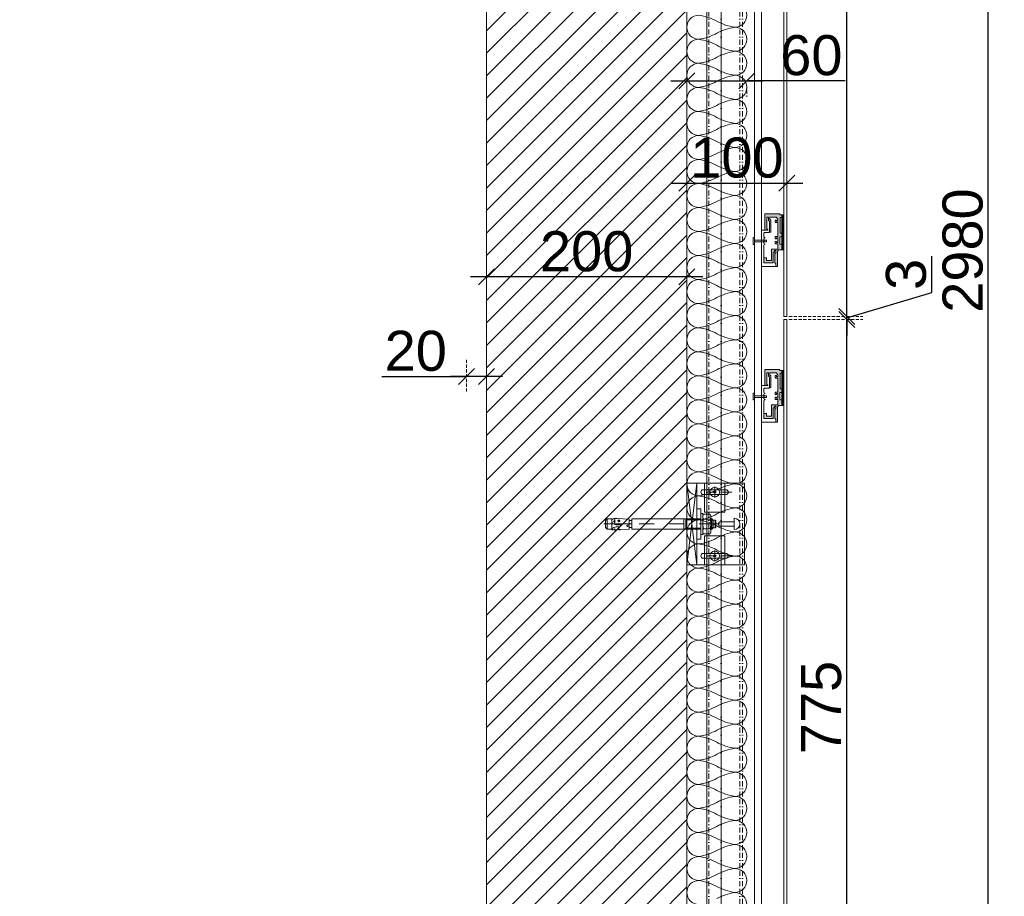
# Model space of a CAD drawing. Header units: millimetres. Extents: x 3652085 to 3778338, y -303702 to -273644.
# Tile 84 of 256: x 3673199 to 3674182, y -282148 to -281273. Entities that reach past the tile are written whole.
import ezdxf

# ---------------------------------------------------------------- set-up
doc = ezdxf.new("R2010")
doc.units = ezdxf.units.MM
doc.header["$PDMODE"] = 34
doc.linetypes.add('BORDERX2', pattern=[88.9, 25.4, -12.7, 25.4, -12.7, 0, -12.7])
doc.linetypes.add('HIDDEN2', pattern=[4.7625, 3.175, -1.5875])
doc.layers.add('!!!! FACADE NACRISFERI QVABAMBIS IZOLACIA', color=7, linetype='Continuous')
doc.layers.add('BRICK WALL 100 (GELOVANI)', color=7, linetype='Continuous')
for name, color, linetype, lineweight in [('COMPOSITIVE-PANEL (HAUSART)', 177, 'Continuous', 5), ('DIM-03    (HAUSART)', 111, 'Continuous', 5), ('INSULATION (HAUSEART)', 31, 'Continuous', 15), ('SYMBOL-DETAIL    (HAUSART)', 2, 'Continuous', 5), ('WALL-EXT    (HAUSART)', 7, 'Continuous', 30)]:
    doc.layers.add(name, color=color, linetype=linetype, lineweight=lineweight)
doc.styles.add('1-20 Eng HA', font='arial.ttf', dxfattribs={"height": 40})
doc.dimstyles.new('1-20 Eng HA', dxfattribs={"dimtxt": 40, "dimasz": 16, "dimexe": 16, "dimexo": 5, "dimgap": 5, "dimtad": 1, "dimdec": 0, "dimlfac": -1, "dimzin": 0, "dimdsep": 46, "dimtxsty": '1-20 Eng HA', "dimblk": 'OBLIQUE', "dimcen": 0.09, "dimdle": 16, "dimclrd": 256, "dimclre": 256, "dimclrt": 256, "dimadec": 0, "dimazin": 0, "dimtfac": 1, "dimtdec": 0, "dimtofl": 0, "dimtmove": 0, "dimatfit": 3, "dimldrblk": 'OBLIQUE', "dimfxl": 1, "dimtolj": 1, "dimtzin": 0, "dimlwe": 0, "dimarcsym": 0})

# ---------------------------------------------------------------- blocks, each defined once
blk = doc.blocks.new('_Oblique')
at = {"color": 0, "linetype": 'ByBlock', "lineweight": -2}
blk.add_line((-0.5, -0.5), (0.5, 0.5), dxfattribs=at)
blk = doc.blocks.new('*D261')
at = {"layer": 'Defpoints', "color": 0, "lineweight": 0, "transparency": 16777216}
for p in [(3674035.74, -280013.13, 604742.05), (3674165.65, -280013.13), (3674165.65, -282993.42)]:
    blk.add_point(p, dxfattribs=at)
at = {"layer": 'DIM-03    (HAUSART)', "lineweight": -2, "transparency": 16777216}
blk.add_line((3674165.65, -283009.42), (3674165.65, -279997.13), dxfattribs=at)
at = {"layer": 'DIM-03    (HAUSART)', "linetype": 'HIDDEN2', "lineweight": 0, "transparency": 16777216}
for p, q in [((3674040.74, -280013.13), (3674181.65, -280013.13)), ((3674170.65, -282993.42), (3674181.65, -282993.42))]:
    blk.add_line(p, q, dxfattribs=at)
at = {"layer": 'DIM-03    (HAUSART)', "lineweight": -2, "transparency": 16777216, "xscale": 16, "yscale": 16, "zscale": 16}
for p, rotation in [((3674165.65, -280013.13), 90), ((3674165.65, -282993.42), 270)]:
    blk.add_blockref('_Oblique', p, dxfattribs=dict(at, rotation=rotation))
at = {"layer": 'DIM-03    (HAUSART)', "transparency": 16777216, "insert": (3674140.22, -281503.28), "char_height": 40, "attachment_point": 5, "rotation": 90, "style": '1-20 Eng HA'}
blk.add_mtext('\\A1;2980', dxfattribs=at)
blk = doc.blocks.new('*D237')
at = {"layer": 'Defpoints', "color": 0, "lineweight": 0, "transparency": 16777216}
for p in [(3673664.62, -281502.22), (3673864.62, -281502.22), (3673664.62, -281529.67)]:
    blk.add_point(p, dxfattribs=at)
at = {"layer": 'DIM-03    (HAUSART)', "linetype": 'HIDDEN2', "lineweight": 0, "transparency": 16777216}
for p, q in [((3673664.62, -281507.22), (3673664.62, -281545.67)), ((3673864.62, -281507.22), (3673864.62, -281545.67))]:
    blk.add_line(p, q, dxfattribs=at)
at = {"layer": 'DIM-03    (HAUSART)', "lineweight": -2, "transparency": 16777216}
blk.add_line((3673880.62, -281529.67), (3673648.62, -281529.67), dxfattribs=at)
at = {"layer": 'DIM-03    (HAUSART)', "lineweight": -2, "transparency": 16777216, "xscale": 16, "yscale": 16, "zscale": 16, "rotation": 180}
blk.add_blockref('_Oblique', (3673664.62, -281529.67), dxfattribs=at)
at = {"layer": 'DIM-03    (HAUSART)', "lineweight": -2, "transparency": 16777216, "xscale": 16, "yscale": 16, "zscale": 16}
blk.add_blockref('_Oblique', (3673864.62, -281529.67), dxfattribs=at)
at = {"layer": 'DIM-03    (HAUSART)', "transparency": 16777216, "insert": (3673764.62, -281504.25), "char_height": 40, "attachment_point": 5, "style": '1-20 Eng HA'}
blk.add_mtext('\\A1;200', dxfattribs=at)
blk = doc.blocks.new('*D238')
at = {"layer": 'Defpoints', "color": 0, "lineweight": 0, "transparency": 16777216}
for p in [(3673644.62, -281607.35), (3673664.62, -281601.64), (3673644.62, -281629.1)]:
    blk.add_point(p, dxfattribs=at)
at = {"layer": 'DIM-03    (HAUSART)', "linetype": 'HIDDEN2', "lineweight": 0, "transparency": 16777216}
for p, q in [((3673664.62, -281606.64), (3673664.62, -281645.1)), ((3673644.62, -281612.35), (3673644.62, -281645.1))]:
    blk.add_line(p, q, dxfattribs=at)
at = {"layer": 'DIM-03    (HAUSART)', "lineweight": -2, "transparency": 16777216}
for p, q in [((3673560.05, -281629.1), (3673644.62, -281629.1)), ((3673680.62, -281629.1), (3673628.62, -281629.1))]:
    blk.add_line(p, q, dxfattribs=at)
at = {"layer": 'DIM-03    (HAUSART)', "lineweight": -2, "transparency": 16777216, "xscale": 16, "yscale": 16, "zscale": 16, "rotation": 180}
blk.add_blockref('_Oblique', (3673644.62, -281629.1), dxfattribs=at)
at = {"layer": 'DIM-03    (HAUSART)', "lineweight": -2, "transparency": 16777216, "xscale": 16, "yscale": 16, "zscale": 16}
blk.add_blockref('_Oblique', (3673664.62, -281629.1), dxfattribs=at)
at = {"layer": 'DIM-03    (HAUSART)', "transparency": 16777216, "insert": (3673593.98, -281603.68), "char_height": 40, "attachment_point": 5, "style": '1-20 Eng HA'}
blk.add_mtext('\\A1;20', dxfattribs=at)
blk = doc.blocks.new('*D239')
at = {"layer": 'Defpoints', "color": 0, "lineweight": 0, "transparency": 16777216}
for p in [(3673864.62, -281312.09), (3673924.61, -281333.77), (3673924.61, -281333.83)]:
    blk.add_point(p, dxfattribs=at)
at = {"layer": 'DIM-03    (HAUSART)', "linetype": 'HIDDEN2', "lineweight": 0, "transparency": 16777216}
for p, q in [((3673864.62, -281317.09), (3673864.62, -281349.83)), ((3673924.61, -281338.77), (3673924.61, -281349.83))]:
    blk.add_line(p, q, dxfattribs=at)
at = {"layer": 'DIM-03    (HAUSART)', "lineweight": -2, "transparency": 16777216}
for p, q in [((3673848.62, -281333.83), (3673940.61, -281333.83)), ((3674022.69, -281333.83), (3673924.61, -281333.83))]:
    blk.add_line(p, q, dxfattribs=at)
at = {"layer": 'DIM-03    (HAUSART)', "lineweight": -2, "transparency": 16777216, "xscale": 16, "yscale": 16, "zscale": 16, "rotation": 180}
blk.add_blockref('_Oblique', (3673864.62, -281333.83), dxfattribs=at)
at = {"layer": 'DIM-03    (HAUSART)', "lineweight": -2, "transparency": 16777216, "xscale": 16, "yscale": 16, "zscale": 16}
blk.add_blockref('_Oblique', (3673924.61, -281333.83), dxfattribs=at)
at = {"layer": 'DIM-03    (HAUSART)', "transparency": 16777216, "insert": (3673989, -281308.41), "char_height": 40, "attachment_point": 5, "style": '1-20 Eng HA'}
blk.add_mtext('\\A1;60', dxfattribs=at)
blk = doc.blocks.new('*D294')
at = {"layer": 'Defpoints', "color": 0, "lineweight": 0, "transparency": 16777216}
for p in [(3673864.62, -281436.12, -31936.57), (3673964.62, -281436.12, -28787.3), (3673964.62, -281436.12)]:
    blk.add_point(p, dxfattribs=at)
at = {"layer": 'DIM-03    (HAUSART)', "linetype": 'HIDDEN2', "lineweight": 0, "transparency": 16777216}
for p, q in [((3673864.62, -281431.12), (3673864.62, -281420.12)), ((3673964.62, -281431.12), (3673964.62, -281420.12))]:
    blk.add_line(p, q, dxfattribs=at)
at = {"layer": 'DIM-03    (HAUSART)', "lineweight": -2, "transparency": 16777216}
blk.add_line((3673848.62, -281436.12), (3673980.62, -281436.12), dxfattribs=at)
at = {"layer": 'DIM-03    (HAUSART)', "lineweight": -2, "transparency": 16777216, "xscale": 16, "yscale": 16, "zscale": 16, "rotation": 180}
blk.add_blockref('_Oblique', (3673864.62, -281436.12), dxfattribs=at)
at = {"layer": 'DIM-03    (HAUSART)', "lineweight": -2, "transparency": 16777216, "xscale": 16, "yscale": 16, "zscale": 16}
blk.add_blockref('_Oblique', (3673964.62, -281436.12), dxfattribs=at)
at = {"layer": 'DIM-03    (HAUSART)', "transparency": 16777216, "insert": (3673914.62, -281410.7), "char_height": 40, "attachment_point": 5, "style": '1-20 Eng HA'}
blk.add_mtext('\\A1;100', dxfattribs=at)
blk = doc.blocks.new('*D296')
at = {"layer": 'Defpoints', "color": 0, "lineweight": 0, "transparency": 16777216}
for p in [(3673961.62, -281572.13, -28787.3), (3674024.31, -281572.13), (3673961.62, -282347.13, -28787.3)]:
    blk.add_point(p, dxfattribs=at)
at = {"layer": 'DIM-03    (HAUSART)', "lineweight": -2, "transparency": 16777216}
blk.add_line((3674024.31, -282363.13), (3674024.31, -281556.13), dxfattribs=at)
at = {"layer": 'DIM-03    (HAUSART)', "linetype": 'HIDDEN2', "lineweight": 0, "transparency": 16777216}
for p, q in [((3673966.62, -281572.13), (3674040.31, -281572.13)), ((3673966.62, -282347.13), (3674040.31, -282347.13))]:
    blk.add_line(p, q, dxfattribs=at)
at = {"layer": 'DIM-03    (HAUSART)', "lineweight": -2, "transparency": 16777216, "xscale": 16, "yscale": 16, "zscale": 16}
for p, rotation in [((3674024.31, -281572.13), 90), ((3674024.31, -282347.13), 270)]:
    blk.add_blockref('_Oblique', p, dxfattribs=dict(at, rotation=rotation))
at = {"layer": 'DIM-03    (HAUSART)', "transparency": 16777216, "insert": (3673998.97, -281959.63), "char_height": 40, "attachment_point": 5, "rotation": 90, "style": '1-20 Eng HA'}
blk.add_mtext('\\A1;775', dxfattribs=at)
blk = doc.blocks.new('*D297')
at = {"layer": 'Defpoints', "color": 0, "lineweight": 0, "transparency": 16777216}
for p in [(3673961.62, -281569.13, -28787.3), (3674024.31, -281569.13), (3673961.62, -281572.13, -28787.3)]:
    blk.add_point(p, dxfattribs=at)
at = {"layer": 'DIM-03    (HAUSART)', "lineweight": -2, "transparency": 16777216}
for p, q in [((3674109.12, -281545.19), (3674109.12, -281509)), ((3674024.31, -281570.63), (3674109.12, -281545.19)), ((3674024.31, -281569.13), (3674024.31, -281553.13)), ((3674024.31, -281572.13), (3674024.31, -281569.13)), ((3674024.31, -281572.13), (3674024.31, -281588.13))]:
    blk.add_line(p, q, dxfattribs=at)
at = {"layer": 'DIM-03    (HAUSART)', "linetype": 'HIDDEN2', "lineweight": 0, "transparency": 16777216}
for p, q in [((3673966.62, -281569.13), (3674040.31, -281569.13)), ((3673966.62, -281572.13), (3674040.31, -281572.13))]:
    blk.add_line(p, q, dxfattribs=at)
at = {"layer": 'DIM-03    (HAUSART)', "lineweight": -2, "transparency": 16777216, "xscale": 16, "yscale": 16, "zscale": 16}
for p, rotation in [((3674024.31, -281569.13), 270), ((3674024.31, -281572.13), 90)]:
    blk.add_blockref('_Oblique', p, dxfattribs=dict(at, rotation=rotation))
at = {"layer": 'DIM-03    (HAUSART)', "transparency": 16777216, "insert": (3674083.68, -281527.09), "char_height": 40, "attachment_point": 5, "rotation": 90, "style": '1-20 Eng HA'}
blk.add_mtext('\\A1;3', dxfattribs=at)
blk = doc.blocks.new('*D298')
at = {"layer": 'Defpoints', "color": 0, "lineweight": 0, "transparency": 16777216}
for p in [(3673964.62, -280794.13, -28787.3), (3674024.31, -280794.13), (3673961.62, -281569.13, -28787.3)]:
    blk.add_point(p, dxfattribs=at)
at = {"layer": 'DIM-03    (HAUSART)', "lineweight": -2, "transparency": 16777216}
blk.add_line((3674024.31, -281585.13), (3674024.31, -280778.13), dxfattribs=at)
at = {"layer": 'DIM-03    (HAUSART)', "linetype": 'HIDDEN2', "lineweight": 0, "transparency": 16777216}
for p, q in [((3673969.62, -280794.13), (3674040.31, -280794.13)), ((3673966.62, -281569.13), (3674040.31, -281569.13))]:
    blk.add_line(p, q, dxfattribs=at)
at = {"layer": 'DIM-03    (HAUSART)', "lineweight": -2, "transparency": 16777216, "xscale": 16, "yscale": 16, "zscale": 16}
for p, rotation in [((3674024.31, -280794.13), 90), ((3674024.31, -281569.13), 270)]:
    blk.add_blockref('_Oblique', p, dxfattribs=dict(at, rotation=rotation))
at = {"layer": 'DIM-03    (HAUSART)', "transparency": 16777216, "insert": (3673998.97, -281181.63), "char_height": 40, "attachment_point": 5, "rotation": 90, "style": '1-20 Eng HA'}
blk.add_mtext('\\A1;775', dxfattribs=at)
blk = doc.blocks.new('*U189')
at = {"color": 7, "linetype": 'Continuous', "lineweight": 0}
for points in [[(0, 15), (4, 15)], [(0, -14.99), (0, 15)], [(4, 15), (4, -14.99)], [(4, 10.5), (6, 10.5)], [(4, -10.5), (4, 10.5)], [(6, -10.5), (6, 10.5)], [(-72.48, 0), (-92.92, 0)], [(-91.02, 3.5), (-89.52, 5)], [(-91.02, -3.5), (-91.02, 3.5)], [(-89.97, 0), (-64.98, 0)], [(-89.52, 5), (-85.02, 5)], [(-89.52, -5), (-89.52, 5)], [(-84.02, 4.8), (-85.02, 5)], [(-85.02, 5), (-85.02, -5)], [(-84.82, 3.6), (-84.97, 2.65)], [(-84.97, 2.65), (-84.67, 1.2)], [(-84.37, 4.45), (-84.82, 3.6)], [(-84.67, 1.2), (-83.87, 0.3)], [(-83.62, 5.05), (-84.37, 4.45)], [(-83.87, 0.3), (-82.47, -0.2)], [(-82.77, 5.35), (-83.62, 5.05)], [(-82.77, 5.35), (-81.22, 5.6)], [(-82.77, 2.85), (-82.67, 3.5)], [(-82.72, 2.2), (-82.77, 2.85)], [(-82.47, 1.6), (-82.72, 2.2)], [(-82.67, 3.5), (-82.32, 4.05)], [(-82.02, 1.15), (-82.47, 1.6)], [(-82.32, 4.05), (-81.82, 4.5)], [(-82.02, 1.15), (-81.82, 4.5)], [(-81.77, 2.8), (-82.02, 1.15)], [(-81.82, 4.5), (-81.77, 2.8)], [(-81.22, 5.6), (-79.67, 5.6)], [(-79.67, 5.6), (-67.53, 4.95)], [(-79.17, 3.25), (-76.47, 3.1)], [(-78.72, 3.45), (-78.12, 3.95)], [(-78.62, 2.75), (-78.72, 3.45)], [(-77.62, 2.35), (-78.62, 2.75)], [(-78.12, 3.95), (-77.22, 3.8)], [(-77.87, 1.8), (-77.72, 4.4)], [(-76.87, 3.1), (-77.62, 2.35)], [(-77.22, 3.8), (-76.87, 3.1)], [(-67.53, -1.3), (-67.53, 4.95)], [(-67.53, 3.6), (-65.18, 3.6)], [(-64.93, 3.7), (-65.18, 3.6)], [(-64.83, 4), (-64.93, 3.7)], [(-64.83, 5), (-64.83, -5)], [(-64.83, 5), (4, 5)], [(-64.83, -4), (-64.83, 4)], [(-42.49, 0), (-57.48, 0)], [(-12.5, 0), (-27.49, 0)], [(-13.05, 5), (-13.05, -5)], [(-11.05, 5), (-11.05, -5)], [(4, 4.1), (-11.05, 4.1)], [(22.89, 0), (2.5, 0)], [(6, 8.5), (6.75, 9.8)], [(6, 7.35), (6.1, 8.25)], [(6.1, 6.5), (6, 7.35)], [(6, 1), (6.25, 3)], [(6, -1), (6, 1)], [(6.1, 8.25), (6.35, 9.05)], [(6.35, 5.65), (6.1, 6.5)], [(6.25, 3), (6.75, 4.9)], [(6.35, 9.05), (6.75, 9.8)], [(6.75, 4.9), (6.35, 5.65)], [(6.75, 9.8), (13.25, 9.8)], [(6.75, 4.9), (13.25, 4.9)], [(13.25, 9.8), (13.65, 9.05)], [(14, 8.5), (13.25, 9.8)], [(13.65, 5.65), (13.25, 4.9)], [(13.25, 4.9), (13.7, 3)], [(13.65, 9.05), (13.9, 8.25)], [(13.9, 6.5), (13.65, 5.65)], [(13.7, 3), (13.95, 1)], [(13.9, 8.25), (14, 7.35)], [(14, 7.35), (13.9, 6.5)], [(13.95, 1), (13.95, -1)], [(14, -8.5), (14, 8.5)], [(14, 5), (15, 5)], [(15.89, 4.1), (14, 4.1)], [(15, 5), (16.34, 3.6)], [(15, 5), (15, -5)], [(18.44, 3.7), (16.34, 3.7)], [(16.34, 3.6), (16.34, -3.6)], [(18.94, 3.2), (18.44, 3.7)], [(18.44, -3.7), (18.44, 3.7)], [(18.94, 3.2), (18.94, -3.2)], [(-89.52, -5), (-91.02, -3.5)], [(-89.52, -5), (-85.02, -5)], [(-84.82, -4.95), (-85.02, -5)], [(-84.82, -5.05), (-84.02, -4.15)], [(-84.82, -5.05), (-84.77, -5.85)], [(-84.77, -5.85), (-82.62, -5.75)], [(-84.02, -4.15), (-82.87, -3.65)], [(-82.87, -3.65), (-81.67, -3.3)], [(-82.62, -5.75), (-81.82, -4.95)], [(-82.62, -5.75), (-81.72, -6.2)], [(-82.47, -0.2), (-81.62, -0.45)], [(-81.82, -4.95), (-81.62, -5.7)], [(-81.82, -4.95), (-81.72, -6.2)], [(-81.62, -5.7), (-81.72, -6.2)], [(-81.67, -3.3), (-80.52, -2.9)], [(-81.62, -0.45), (-80.77, -0.7)], [(-81.62, -5.7), (-78.72, -5.55)], [(-80.77, -0.7), (-76.97, -0.9)], [(-80.52, -2.9), (-76.77, -2.7)], [(-78.72, -5.55), (-78.62, -5.65)], [(-78.62, -5.55), (-77.67, -5.45)], [(-78.62, -5.65), (-76.72, -5.9)], [(-77.72, -4.55), (-77.67, -6.25)], [(-77.67, -5.45), (-76.67, -5.45)], [(-76.97, -0.9), (-76.62, -1)], [(-76.47, -2.55), (-76.77, -2.7)], [(-76.67, -5.55), (-76.72, -5.9)], [(-76.67, -5.55), (-76.62, -5.5)], [(-76.62, -1), (-76.32, -1.2)], [(-76.62, -5.5), (-76.57, -5.45)], [(-76.57, -5.45), (-67.53, -5.05)], [(-76.22, -2.25), (-76.47, -2.55)], [(-76.32, -1.2), (-76.17, -1.55)], [(-76.12, -1.9), (-76.22, -2.25)], [(-76.17, -1.55), (-76.12, -1.9)], [(-69.73, -1.65), (-69.53, -1.35)], [(-69.73, -1.95), (-69.73, -1.65)], [(-69.53, -2.25), (-69.73, -1.95)], [(-69.53, -1.35), (-69.23, -1.2)], [(-69.23, -2.4), (-69.53, -2.25)], [(-69.23, -1.2), (-67.53, -1.3)], [(-69.23, -2.4), (-67.53, -2.3)], [(-67.53, -2.3), (-67.53, -5.05)], [(-67.53, -3.6), (-65.18, -3.6)], [(-65.18, -3.6), (-64.93, -3.7)], [(-64.93, -3.7), (-64.83, -4)], [(-64.83, -5), (4, -5)], [(-13, -5), (-13.05, -5)], [(4, -4.1), (-11.05, -4.1)], [(6.25, -2.95), (6, -1)], [(6, -7.35), (6.1, -6.5)], [(6.1, -8.2), (6, -7.35)], [(6, -8.5), (6.75, -9.8)], [(6.1, -6.5), (6.35, -5.65)], [(6.35, -9.05), (6.1, -8.2)], [(6.75, -4.9), (6.25, -2.95)], [(6.35, -5.65), (6.75, -4.9)], [(6.75, -9.8), (6.35, -9.05)], [(6.75, -4.9), (13.25, -4.9)], [(6.75, -9.8), (13.25, -9.8)], [(13.7, -2.95), (13.25, -4.9)], [(13.25, -4.9), (13.65, -5.65)], [(14, -8.5), (13.25, -9.8)], [(13.65, -9.05), (13.25, -9.8)], [(13.65, -5.65), (13.9, -6.5)], [(13.9, -8.2), (13.65, -9.05)], [(13.95, -1), (13.7, -2.95)], [(13.9, -6.5), (14, -7.35)], [(14, -7.35), (13.9, -8.2)], [(15.89, -4.1), (14, -4.1)], [(14, -5), (15, -5)], [(15, -5), (16.34, -3.6)], [(18.44, -3.7), (16.34, -3.7)], [(18.44, -3.7), (18.94, -3.2)], [(4, -14.99), (0, -14.99)], [(4, -10.5), (6, -10.5)]]:
    blk.add_lwpolyline(points, dxfattribs=at)

msp = doc.modelspace()

# ---------------------------------------------------------------- hatches: boundary and pattern name
at = {"layer": 'COMPOSITIVE-PANEL (HAUSART)', "lineweight": 30}
h = msp.add_hatch(color=6, dxfattribs=at)
h.set_gradient(color1=(51, 51, 51), color2=(0, 0, 0), one_color=1, name='HEMISPHERICAL')
h.paths.add_polyline_path([(3673955.39, -281490.59), (3673954.04, -281490.59), (3673954.04, -281491.65), (3673952.94, -281491.65), (3673952.94, -281489.17), (3673955.39, -281489.17), (3673955.39, -281475.27), (3673952.94, -281475.27), (3673952.94, -281472.78), (3673954.04, -281472.78), (3673954.04, -281473.84), (3673955.39, -281473.84), (3673955.39, -281472.01), (3673953.93, -281469.98), (3673947.63, -281469.98), (3673947.63, -281472.66), (3673948.62, -281472.66), (3673948.62, -281484.31, -1), (3673947.29, -281484.31), (3673947.29, -281473.92), (3673946.17, -281473.51), (3673946.17, -281469.98), (3673944.43, -281469.98), (3673944.43, -281481.9), (3673945.61, -281481.9), (3673945.61, -281482.77), (3673942.5, -281482.77), (3673942.5, -281466.7), (3673957.03, -281466.7), (3673957.73, -281467.63), (3673959.62, -281467.63), (3673959.62, -281470.25), (3673957.76, -281470.25), (3673957.76, -281485.91), (3673959.62, -281485.91), (3673959.62, -281489.58), (3673957.66, -281489.58), (3673957.66, -281496.93), (3673959.62, -281496.93), (3673959.62, -281502.47), (3673956.56, -281502.47), (3673955.14, -281503.8), (3673955.14, -281519.18), (3673953.59, -281519.18), (3673953.59, -281515.89), (3673952.42, -281515.89), (3673952.42, -281506.01), (3673953.44, -281506.01), (3673953.44, -281503.12), (3673952.21, -281503.12), (3673952.21, -281505.02), (3673950.94, -281505.02), (3673950.94, -281515.71), (3673941.39, -281515.71), (3673941.39, -281510.67), (3673944.17, -281510.66), (3673944.17, -281513.25), (3673949.04, -281513.25), (3673949.04, -281501.82), (3673955.39, -281501.82), (3673955.39, -281496.74), (3673952.94, -281496.74), (3673952.94, -281494.25), (3673954.04, -281494.25), (3673954.04, -281495.31), (3673955.39, -281495.31)])
at = {"layer": 'COMPOSITIVE-PANEL (HAUSART)', "true_color": 0x000000}
h = msp.add_hatch(dxfattribs=at)
h.set_pattern_fill('ANSI38', color=18, scale=0.1, angle=-180)
h.set_pattern_definition([(225, (30858736.25976, -4393445.24477), (0.2245064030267, -0.2245064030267), []), (315, (30858736.25976, -4393445.24477), (0.6735192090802, -0.2245064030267), [0.79375, -0.47625])])
h.paths.add_polyline_path([(3673959.62, -281502.47), (3673961.62, -281502.47), (3673961.62, -281467.63), (3673959.62, -281467.63)])
at = {"layer": 'COMPOSITIVE-PANEL (HAUSART)', "lineweight": 30}
h = msp.add_hatch(color=6, dxfattribs=at)
h.set_gradient(color1=(51, 51, 51), color2=(0, 0, 0), one_color=1, name='HEMISPHERICAL')
h.paths.add_polyline_path([(3673955.39, -281646.03), (3673954.04, -281646.03), (3673954.04, -281647.09), (3673952.94, -281647.09), (3673952.94, -281644.6), (3673955.39, -281644.6), (3673955.39, -281630.7), (3673952.94, -281630.7), (3673952.94, -281628.22), (3673954.04, -281628.22), (3673954.04, -281629.28), (3673955.39, -281629.28), (3673955.39, -281627.44), (3673953.93, -281625.41), (3673947.63, -281625.41), (3673947.63, -281628.09), (3673948.62, -281628.09), (3673948.62, -281639.75, -1), (3673947.29, -281639.75), (3673947.29, -281629.35), (3673946.17, -281628.94), (3673946.17, -281625.41), (3673944.43, -281625.41), (3673944.43, -281637.34), (3673945.61, -281637.34), (3673945.61, -281638.21), (3673942.5, -281638.21), (3673942.5, -281622.13), (3673957.03, -281622.13), (3673957.73, -281623.06), (3673959.62, -281623.06), (3673959.62, -281625.68), (3673957.76, -281625.68), (3673957.76, -281641.35), (3673959.62, -281641.35), (3673959.62, -281645.01), (3673957.66, -281645.01), (3673957.66, -281652.36), (3673959.62, -281652.36), (3673959.62, -281657.9), (3673956.56, -281657.9), (3673955.14, -281659.23), (3673955.14, -281674.61), (3673953.59, -281674.61), (3673953.59, -281671.32), (3673952.42, -281671.32), (3673952.42, -281661.44), (3673953.44, -281661.44), (3673953.44, -281658.55), (3673952.21, -281658.55), (3673952.21, -281660.45), (3673950.94, -281660.45), (3673950.94, -281671.14), (3673941.39, -281671.14), (3673941.39, -281666.1), (3673944.17, -281666.1), (3673944.17, -281668.68), (3673949.04, -281668.68), (3673949.04, -281657.25), (3673955.39, -281657.25), (3673955.39, -281652.17), (3673952.94, -281652.17), (3673952.94, -281649.68), (3673954.04, -281649.68), (3673954.04, -281650.74), (3673955.39, -281650.74)])
at = {"layer": 'COMPOSITIVE-PANEL (HAUSART)', "true_color": 0x000000}
h = msp.add_hatch(dxfattribs=at)
h.set_pattern_fill('ANSI38', color=18, scale=0.1, angle=-180)
h.set_pattern_definition([(225, (30858736.25976, -4393289.8104), (0.2245064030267, -0.2245064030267), []), (315, (30858736.25976, -4393289.8104), (0.6735192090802, -0.2245064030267), [0.79375, -0.47625])])
h.paths.add_polyline_path([(3673959.62, -281657.9), (3673961.62, -281657.9), (3673961.62, -281623.06), (3673959.62, -281623.06)])
at = {"layer": 'WALL-EXT    (HAUSART)', "linetype": 'Continuous', "lineweight": 0}
h = msp.add_hatch(dxfattribs=at)
h.set_pattern_fill('ANSI31', scale=5, style=0)
h.set_pattern_definition([(45, (4234177.064, -415079.798), (-11.22532015, 11.22532015), [])])
h.paths.add_polyline_path([(3673664.62, -283093.13), (3673864.62, -283093.13), (3673864.62, -280293.13), (3673664.62, -280293.13)])

# ---------------------------------------------------------------- linework, layer by layer
at = {"layer": '!!!! FACADE NACRISFERI QVABAMBIS IZOLACIA', "color": 7, "linetype": 'Continuous', "lineweight": 0, "elevation": 305519.76}
msp.add_lwpolyline([(3673884.62, -282974.25), (3673884.62, -280023.18)], dxfattribs=at)
at = {"color": 0, "lineweight": 0}
for p, q in [((3673874.62, -281735.52, 302370.49), (3673864.62, -281817.27, 302370.49)), ((3673864.62, -281735.52, 302370.49), (3673874.62, -281817.27, 302370.49)), ((3673892.46, -281750.17, 302370.49), (3673892.46, -281738.82, 302370.49)), ((3673892.46, -281802.62, 302370.49), (3673892.46, -281813.97, 302370.49))]:
    msp.add_line(p, q, dxfattribs=at)
for points, elevation in [([(3673884.62, -280023.18), (3673884.62, -282974.25)], 305519.76), ([(3673898.96, -280023.18), (3673898.96, -282974.25)], 305519.76), ([(3673932.11, -280023.18), (3673932.11, -282974.25)], 305519.76), ([(3673939.12, -280023.18), (3673939.12, -282974.25)], 305519.76), ([(3673881.03, -281742.18), (3673903.61, -281742.18)], 302370.49), ([(3673881.03, -281747.02), (3673903.61, -281747.02)], 302370.49), ([(3673911.96, -281770.71), (3673911.96, -281781.93)], 302370.49), ([(3673881.03, -281805.77), (3673903.61, -281805.77)], 302370.49), ([(3673881.03, -281810.6), (3673903.61, -281810.6)], 302370.49)]:
    msp.add_lwpolyline(points, dxfattribs=dict(at, elevation=elevation))
at = {"color": 0, "linetype": 'BORDERX2', "lineweight": 0, "ltscale": 0.2, "elevation": 305519.76}
for points in [[(3673886.72, -280023.18), (3673886.72, -282974.25)], [(3673898.96, -280023.18), (3673898.96, -282974.25)], [(3673917.43, -280023.18), (3673917.43, -282974.25)], [(3673920.18, -280023.18), (3673920.18, -282974.25)]]:
    msp.add_lwpolyline(points, dxfattribs=at)
at = {"color": 0, "lineweight": 0}
for points, elevation in [([(3673874.62, -281735.52), (3673864.62, -281735.52), (3673864.62, -281817.27), (3673874.62, -281817.27)], 302370.49), ([(3673922.26, -281817.27), (3673922.26, -281735.52), (3673874.62, -281735.52), (3673874.62, -281817.27), (3673922.26, -281817.27)], 305519.76), ([(3673902.48, -281735.52), (3673882.45, -281735.52), (3673882.45, -281764.63), (3673902.48, -281764.63)], 302370.49), ([(3673902.48, -281817.27), (3673882.45, -281817.27), (3673882.45, -281788.15), (3673902.48, -281788.15)], 302370.49)]:
    msp.add_lwpolyline(points, close=True, dxfattribs=dict(at, elevation=elevation))
at = {"color": 0, "linetype": 'BORDERX2', "lineweight": 0, "ltscale": 0.4, "elevation": 302370.49}
for points in [[(3673909.5, -281744.6), (3673873.9, -281744.6)], [(3673909.5, -281808.19), (3673873.9, -281808.19)]]:
    msp.add_lwpolyline(points, dxfattribs=at)
at = {"color": 0, "lineweight": 0, "elevation": 302370.49}
msp.add_lwpolyline([(3673911.96, -281774.08), (3673898.36, -281774.08, 1), (3673898.36, -281778.71), (3673911.96, -281778.71)], format="xyb", dxfattribs=at)
at = {"lineweight": 0}
for centre, radius in [((3673892.46, -281744.6, 302370.49), 4.73), ((3673892.46, -281744.6, 302370.49), 1.08), ((3673892.46, -281808.19, 302370.49), 4.73), ((3673892.46, -281808.19, 302370.49), 1.08)]:
    msp.add_circle(centre, radius, dxfattribs=at)
for centre, radius, start, end in [((3673881.03, -281744.6, 302370.49), 2.42, 90, 270), ((3673903.61, -281744.6, 302370.49), 2.42, 270, 90), ((3673911.96, -281776.32, 302370.49), 5.61, 270, 90), ((3673881.03, -281808.19, 302370.49), 2.42, 90, 270), ((3673903.61, -281808.19, 302370.49), 2.42, 270, 90)]:
    msp.add_arc(centre, radius, start, end, dxfattribs=at)
at = {"layer": 'BRICK WALL 100 (GELOVANI)', "color": 7, "linetype": 'Continuous', "lineweight": 0, "elevation": 305519.76}
msp.add_lwpolyline([(3673884.62, -282974.25), (3673884.62, -280023.18)], dxfattribs=at)
at = {"layer": 'COMPOSITIVE-PANEL (HAUSART)', "lineweight": 0, "elevation": 305519.76}
for points in [[(3673947.29, -281484.31), (3673947.29, -281473.92), (3673946.17, -281473.51), (3673946.17, -281469.98), (3673944.43, -281469.98), (3673944.43, -281481.9), (3673945.61, -281481.9), (3673945.61, -281482.77), (3673939.12, -281482.77), (3673939.12, -281519.13), (3673953.59, -281519.13), (3673953.59, -281515.89), (3673952.42, -281515.89), (3673952.42, -281506.01), (3673953.44, -281506.01), (3673953.44, -281503.12), (3673952.21, -281503.12), (3673952.21, -281505.02), (3673950.94, -281505.02), (3673950.94, -281515.71), (3673941.41, -281515.71), (3673941.41, -281498.31, -0.344825), (3673942.96, -281496.83, -0.431827), (3673941.39, -281495.41), (3673941.39, -281491.71, -0.320777), (3673942.96, -281490.34, -0.432167), (3673941.39, -281488.87), (3673941.39, -281486.63, -0.414214), (3673942.89, -281485.14), (3673946.41, -281485.14), (3673947.29, -281484.31)], [(3673959.62, -281467.63), (3673957.73, -281467.63), (3673957.03, -281466.7), (3673942.5, -281466.7), (3673942.5, -281482.77), (3673945.61, -281482.77), (3673945.61, -281481.9), (3673944.43, -281481.9), (3673944.43, -281469.98), (3673946.17, -281469.98), (3673946.17, -281473.51), (3673947.29, -281473.92), (3673947.29, -281484.31, 1), (3673948.62, -281484.31), (3673948.62, -281472.66), (3673947.63, -281472.66), (3673947.63, -281469.98), (3673953.93, -281469.98), (3673955.39, -281472.01), (3673955.39, -281473.84), (3673954.04, -281473.84), (3673954.04, -281472.78), (3673952.94, -281472.78), (3673952.94, -281475.27), (3673955.39, -281475.27), (3673955.39, -281489.17), (3673952.94, -281489.17), (3673952.94, -281491.65), (3673954.04, -281491.65), (3673954.04, -281490.59), (3673955.39, -281490.59), (3673955.39, -281495.31), (3673954.04, -281495.31), (3673954.04, -281494.25), (3673952.94, -281494.25), (3673952.94, -281496.74), (3673955.39, -281496.74), (3673955.39, -281501.82), (3673949.04, -281501.82), (3673949.04, -281513.25), (3673944.17, -281513.25), (3673944.17, -281510.66), (3673941.39, -281510.67), (3673941.39, -281515.71), (3673950.94, -281515.71), (3673950.94, -281505.02), (3673952.21, -281505.02), (3673952.21, -281503.12), (3673953.44, -281503.12), (3673953.44, -281506.01), (3673952.42, -281506.01), (3673952.42, -281515.89), (3673953.59, -281515.89), (3673953.59, -281519.18), (3673955.14, -281519.18), (3673955.14, -281503.8), (3673956.56, -281502.47), (3673959.62, -281502.47), (3673959.62, -281496.93), (3673957.66, -281496.93), (3673957.66, -281489.58), (3673959.62, -281489.58), (3673959.62, -281485.91), (3673957.76, -281485.91), (3673957.76, -281470.25), (3673959.62, -281470.25), (3673959.62, -281467.63)], [(3673947.29, -281639.75), (3673947.29, -281629.35), (3673946.17, -281628.94), (3673946.17, -281625.41), (3673944.43, -281625.41), (3673944.43, -281637.34), (3673945.61, -281637.34), (3673945.61, -281638.21), (3673939.12, -281638.21), (3673939.12, -281674.57), (3673953.59, -281674.57), (3673953.59, -281671.32), (3673952.42, -281671.32), (3673952.42, -281661.44), (3673953.44, -281661.44), (3673953.44, -281658.55), (3673952.21, -281658.55), (3673952.21, -281660.45), (3673950.94, -281660.45), (3673950.94, -281671.14), (3673941.41, -281671.14), (3673941.41, -281653.74, -0.344825), (3673942.96, -281652.27, -0.431827), (3673941.39, -281650.85), (3673941.39, -281647.15, -0.320777), (3673942.96, -281645.78, -0.432167), (3673941.39, -281644.3), (3673941.39, -281642.07, -0.414214), (3673942.89, -281640.57), (3673946.41, -281640.57), (3673947.29, -281639.75)], [(3673959.62, -281623.06), (3673957.73, -281623.06), (3673957.03, -281622.13), (3673942.5, -281622.13), (3673942.5, -281638.21), (3673945.61, -281638.21), (3673945.61, -281637.34), (3673944.43, -281637.34), (3673944.43, -281625.41), (3673946.17, -281625.41), (3673946.17, -281628.94), (3673947.29, -281629.35), (3673947.29, -281639.75, 1), (3673948.62, -281639.75), (3673948.62, -281628.09), (3673947.63, -281628.09), (3673947.63, -281625.41), (3673953.93, -281625.41), (3673955.39, -281627.44), (3673955.39, -281629.28), (3673954.04, -281629.28), (3673954.04, -281628.22), (3673952.94, -281628.22), (3673952.94, -281630.7), (3673955.39, -281630.7), (3673955.39, -281644.6), (3673952.94, -281644.6), (3673952.94, -281647.09), (3673954.04, -281647.09), (3673954.04, -281646.03), (3673955.39, -281646.03), (3673955.39, -281650.74), (3673954.04, -281650.74), (3673954.04, -281649.68), (3673952.94, -281649.68), (3673952.94, -281652.17), (3673955.39, -281652.17), (3673955.39, -281657.25), (3673949.04, -281657.25), (3673949.04, -281668.68), (3673944.17, -281668.68), (3673944.17, -281666.1), (3673941.39, -281666.1), (3673941.39, -281671.14), (3673950.94, -281671.14), (3673950.94, -281660.45), (3673952.21, -281660.45), (3673952.21, -281658.55), (3673953.44, -281658.55), (3673953.44, -281661.44), (3673952.42, -281661.44), (3673952.42, -281671.32), (3673953.59, -281671.32), (3673953.59, -281674.61), (3673955.14, -281674.61), (3673955.14, -281659.23), (3673956.56, -281657.9), (3673959.62, -281657.9), (3673959.62, -281652.36), (3673957.66, -281652.36), (3673957.66, -281645.01), (3673959.62, -281645.01), (3673959.62, -281641.35), (3673957.76, -281641.35), (3673957.76, -281625.68), (3673959.62, -281625.68), (3673959.62, -281623.06)]]:
    msp.add_lwpolyline(points, format="xyb", dxfattribs=at)
for points in [[(3673959.62, -281502.47), (3673961.62, -281502.47), (3673961.62, -281467.63), (3673959.62, -281467.63), (3673959.62, -281502.47)], [(3673942, -281492.23), (3673941.39, -281492.23), (3673941.39, -281495.17), (3673942, -281495.17)], [(3673959.62, -281657.9), (3673961.62, -281657.9), (3673961.62, -281623.06), (3673959.62, -281623.06), (3673959.62, -281657.9)], [(3673942, -281647.67), (3673941.39, -281647.67), (3673941.39, -281650.61), (3673942, -281650.61)]]:
    msp.add_lwpolyline(points, close=True, dxfattribs=at)
at = {"layer": 'COMPOSITIVE-PANEL (HAUSART)', "lineweight": 0}
for points, elevation in [([(3673944.33, -281492.88), (3673944.33, -281494.53), (3673932.56, -281494.53), (3673932.11, -281495.22), (3673932.11, -281497.11), (3673930.79, -281497.11), (3673930.79, -281490.3), (3673932.11, -281490.3), (3673932.11, -281492.19), (3673932.56, -281492.88), (3673944.33, -281492.88)], 626896.77), ([(3673944.33, -281648.31), (3673944.33, -281649.97), (3673932.56, -281649.97), (3673932.11, -281650.65), (3673932.11, -281652.54), (3673930.79, -281652.54), (3673930.79, -281645.73), (3673932.11, -281645.73), (3673932.11, -281647.63), (3673932.56, -281648.31), (3673944.33, -281648.31)], 466208.26)]:
    msp.add_lwpolyline(points, dxfattribs=dict(at, elevation=elevation))
at = {"layer": 'DIM-03    (HAUSART)', "color": 0, "lineweight": 0, "elevation": 305519.76}
msp.add_lwpolyline([(3673898.96, -280023.18), (3673898.96, -282974.25)], dxfattribs=at)
at = {"layer": 'INSULATION (HAUSEART)', "elevation": 302370.49}
for points in [[(3673876.62, -282156.42, -1), (3673876.62, -282132.41, -0.084348), (3673894.62, -282138.41, 0.084348), (3673912.62, -282144.41, 1), (3673912.62, -282120.41, 0.084348), (3673894.62, -282126.41, -0.084348), (3673876.62, -282132.41, -1), (3673876.62, -282108.41, -0.084348), (3673894.62, -282114.41, 0.084348), (3673912.62, -282120.41, 1), (3673912.62, -282096.41, 0.084348), (3673894.62, -282102.41, -0.084348), (3673876.62, -282108.41, -1), (3673876.62, -282084.4, -0.084348), (3673894.62, -282090.41, 0.084348), (3673912.62, -282096.41, 1), (3673912.62, -282072.4, 0.084348), (3673894.62, -282078.4, -0.084348), (3673876.62, -282084.4, -1), (3673876.62, -282060.4, -0.084348), (3673894.62, -282066.4, 0.084348), (3673912.62, -282072.4, 1), (3673912.62, -282048.4, 0.084348), (3673894.62, -282054.4, -0.084348), (3673876.62, -282060.4, -1), (3673876.62, -282036.4, -0.084348), (3673894.62, -282042.4, 0.084348), (3673912.62, -282048.4, 1), (3673912.62, -282024.39, 0.084348), (3673894.62, -282030.4, -0.084348), (3673876.62, -282036.4, -1), (3673876.62, -282012.39, -0.084348), (3673894.62, -282018.39, 0.084348), (3673912.62, -282024.39, 1), (3673912.62, -282000.39, 0.084348), (3673894.62, -282006.39, -0.084348), (3673876.62, -282012.39, -1), (3673876.62, -281988.39, -0.084348), (3673894.62, -281994.39, 0.084348), (3673912.62, -282000.39, 1), (3673912.62, -281976.39, 0.084348), (3673894.62, -281982.39, -0.084348), (3673876.62, -281988.39, -1), (3673876.62, -281964.38, -0.084348), (3673894.62, -281970.39, 0.084348), (3673912.62, -281976.39, 1), (3673912.62, -281952.38, 0.084348), (3673894.62, -281958.38, -0.084348), (3673876.62, -281964.38, -1), (3673876.62, -281940.38, -0.084348), (3673894.62, -281946.38, 0.084348), (3673912.62, -281952.38, 1), (3673912.62, -281928.38, 0.084348), (3673894.62, -281934.38, -0.084348), (3673876.62, -281940.38, -1), (3673876.62, -281916.38, -0.084348), (3673894.62, -281922.38, 0.084348), (3673912.62, -281928.38, 1), (3673912.62, -281904.37, 0.084348), (3673894.62, -281910.38, -0.084348), (3673876.62, -281916.38, -1), (3673876.62, -281892.37, -0.084348), (3673894.62, -281898.37, 0.084348), (3673912.62, -281904.37, 1), (3673912.62, -281880.37, 0.084348), (3673894.62, -281886.37, -0.084348), (3673876.62, -281892.37, -1), (3673876.62, -281868.37, -0.084348), (3673894.62, -281874.37, 0.084348), (3673912.62, -281880.37, 1), (3673912.62, -281856.37, 0.084348), (3673894.62, -281862.37, -0.084348), (3673876.62, -281868.37, -1), (3673876.62, -281844.36, -0.084348), (3673894.62, -281850.37, 0.084348), (3673912.62, -281856.37, 1), (3673912.62, -281832.36, 0.084348), (3673894.62, -281838.36, -0.084348), (3673876.62, -281844.36, -1), (3673876.62, -281820.36, -0.084348), (3673894.62, -281826.36, 0.084348), (3673912.62, -281832.36, 1), (3673912.62, -281808.36, 0.084348), (3673894.62, -281814.36, -0.084348), (3673876.62, -281820.36, -1), (3673876.62, -281796.36, -0.084348), (3673894.62, -281802.36, 0.084348), (3673912.62, -281808.36, 1), (3673912.62, -281784.35, 0.084348), (3673894.62, -281790.36, -0.084348), (3673876.62, -281796.36, -1), (3673876.62, -281772.35, -0.084348), (3673894.62, -281778.35, 0.084348), (3673912.62, -281784.35, 1), (3673912.62, -281760.35, 0.084348), (3673894.62, -281766.35, -0.084348), (3673876.62, -281772.35, -1), (3673876.62, -281748.35, -0.084348), (3673894.62, -281754.35, 0.084348), (3673912.62, -281760.35, 1), (3673912.62, -281736.35, 0.084348), (3673894.62, -281742.35, -0.084348), (3673876.62, -281748.35, -1), (3673876.62, -281724.34, -0.084348), (3673894.62, -281730.35, 0.084348), (3673912.62, -281736.35, 1), (3673912.62, -281712.34, 0.084348), (3673894.62, -281718.34, -0.084348), (3673876.62, -281724.34, -1), (3673876.62, -281700.34, -0.084348), (3673894.62, -281706.34, 0.084348), (3673912.62, -281712.34, 1), (3673912.62, -281688.34, 0.084348), (3673894.62, -281694.34, -0.084348), (3673876.62, -281700.34, -1), (3673876.62, -281676.34, -0.084348), (3673894.62, -281682.34, 0.084348), (3673912.62, -281688.34, 1), (3673912.62, -281664.33, 0.084348), (3673894.62, -281670.34, -0.084348), (3673876.62, -281676.34, -1), (3673876.62, -281652.33, -0.084348), (3673894.62, -281658.33, 0.084348), (3673912.62, -281664.33, 1), (3673912.62, -281640.33, 0.084348), (3673894.62, -281646.33, -0.084348), (3673876.62, -281652.33, -1), (3673876.62, -281628.33, -0.084348), (3673894.62, -281634.33, 0.084348), (3673912.62, -281640.33, 1), (3673912.62, -281616.33, 0.084348), (3673894.62, -281622.33, -0.084348), (3673876.62, -281628.33, -1), (3673876.62, -281604.32, -0.084348), (3673894.62, -281610.33, 0.084348), (3673912.62, -281616.33, 1), (3673912.62, -281592.32, 0.084348), (3673894.62, -281598.32, -0.084348), (3673876.62, -281604.32, -1), (3673876.62, -281580.32, -0.084348), (3673894.62, -281586.32, 0.084348), (3673912.62, -281592.32, 1), (3673912.62, -281568.32, 0.084348), (3673894.62, -281574.32, -0.084348), (3673876.62, -281580.32, -1), (3673876.62, -281556.32, -0.084348), (3673894.62, -281562.32, 0.084348), (3673912.62, -281568.32, 1), (3673912.62, -281544.32, 0.084348), (3673894.62, -281550.32, -0.084348), (3673876.62, -281556.32, -1), (3673876.62, -281532.31, -0.084348), (3673894.62, -281538.31, 0.084348), (3673912.62, -281544.32, 1), (3673912.62, -281520.31, 0.084348), (3673894.62, -281526.31, -0.084348), (3673876.62, -281532.31, -1), (3673876.62, -281508.31, -0.084348), (3673894.62, -281514.31, 0.084348), (3673912.62, -281520.31, 1), (3673912.62, -281496.31, 0.084348), (3673894.62, -281502.31, -0.084348), (3673876.62, -281508.31, -1), (3673876.62, -281484.31, -0.084348), (3673894.62, -281490.31, 0.084348), (3673912.62, -281496.31, 1), (3673912.62, -281472.3, 0.084348), (3673894.62, -281478.3, -0.084348), (3673876.62, -281484.31, -1), (3673876.62, -281460.3, -0.084348), (3673894.62, -281466.3, 0.084348), (3673912.62, -281472.3, 1), (3673912.62, -281448.3, 0.084348), (3673894.62, -281454.3, -0.084348), (3673876.62, -281460.3, -1), (3673876.62, -281436.3, -0.084348), (3673894.62, -281442.3, 0.084348), (3673912.62, -281448.3, 1), (3673912.62, -281424.3, 0.084348), (3673894.62, -281430.3, -0.084348), (3673876.62, -281436.3, -1), (3673876.62, -281412.29, -0.084348), (3673894.62, -281418.29, 0.084348), (3673912.62, -281424.3, 1), (3673912.62, -281400.29, 0.084348), (3673894.62, -281406.29, -0.084348), (3673876.62, -281412.29, -1), (3673876.62, -281388.29, -0.084348), (3673894.62, -281394.29, 0.084348), (3673912.62, -281400.29, 1), (3673912.62, -281376.29, 0.084348), (3673894.62, -281382.29, -0.084348), (3673876.62, -281388.29, -1), (3673876.62, -281364.29, -0.084348), (3673894.62, -281370.29, 0.084348), (3673912.62, -281376.29, 1), (3673912.62, -281352.28, 0.084348), (3673894.62, -281358.28, -0.084348), (3673876.62, -281364.29, -1), (3673876.62, -281340.28, -0.084348), (3673894.62, -281346.28, 0.084348), (3673912.62, -281352.28, 1), (3673912.62, -281328.28, 0.084348), (3673894.62, -281334.28, -0.084348), (3673876.62, -281340.28, -1), (3673876.62, -281316.28, -0.084348), (3673894.62, -281322.28, 0.084348), (3673912.62, -281328.28, 1), (3673912.62, -281304.28, 0.084348), (3673894.62, -281310.28, -0.084348), (3673876.62, -281316.28, -1), (3673876.62, -281292.27, -0.084348), (3673894.62, -281298.27, 0.084348), (3673912.62, -281304.28, 1), (3673912.62, -281280.27, 0.084348), (3673894.62, -281286.27, -0.084348), (3673876.62, -281292.27, -1), (3673876.62, -281268.27, -0.084348), (3673894.62, -281274.27, 0.084348), (3673912.62, -281280.27, 1), (3673912.62, -281256.27, 0.084348)], [(3673912.62, -282168.42, 1), (3673912.62, -282144.41, 0.084348), (3673894.62, -282150.42, -0.084348)]]:
    msp.add_lwpolyline(points, format="xyb", dxfattribs=at)
at = {"layer": 'SYMBOL-DETAIL    (HAUSART)', "color": 171, "ltscale": 0.5, "elevation": 302370.49}
msp.add_lwpolyline([(3673292.88, -284091.01, 12, 12, 0), (3673292.87, -283971.33, 0, 0, 0), (3673292.87, -281602.29, 0, 0, 0), (3673381.24, -281575.47, 0, 0, 0), (3673204.51, -281551.9, 0, 0, 0), (3673292.87, -281528.55, 0, 0, 0), (3673292.87, -279156, 12, 12, 0), (3673292.87, -279036.32, 0, 0, 0)], format="xyseb", dxfattribs=at)
at = {"layer": 'WALL-EXT    (HAUSART)', "color": 7, "linetype": 'Continuous', "lineweight": 0}
for points, elevation in [([(3673664.62, -283093.13), (3673864.62, -283093.13), (3673864.62, -280293.13), (3673664.62, -280293.13), (3673664.62, -283093.13)], 302370.49), ([(3673964.62, -280794.13), (3673961.62, -280794.13), (3673961.62, -281569.13), (3673964.62, -281569.13), (3673964.62, -280794.13)], 305519.76), ([(3673964.62, -281572.13), (3673961.62, -281572.13), (3673961.62, -282347.13), (3673964.62, -282347.13), (3673964.62, -281572.13)], 305519.76)]:
    msp.add_lwpolyline(points, close=True, dxfattribs=dict(at, elevation=elevation))

# ---------------------------------------------------------------- block references
at = {"lineweight": 0}
msp.add_blockref('*U189', (3673874.62, -281776.39, 305519.76), dxfattribs=at)

# ---------------------------------------------------------------- dimensions: what is measured, and where the dimension line sits
at = {"layer": 'DIM-03    (HAUSART)'}
for base, p1, p2, angle, picture, middle in [((3674165.65, -280013.13, -0.54), (3674165.65, -282993.42, -0.54), (3674035.74, -280013.13, 604741.51), 90, '*D261', (3674140.22, -281503.28, -0.54)), ((3673664.62, -281529.67, 302370.49), (3673864.62, -281502.22, 302370.49), (3673664.62, -281502.22, 302370.49), 180, '*D237', (3673764.62, -281504.25, 302370.49))]:
    dim = msp.add_linear_dim(base=base, p1=p1, p2=p2, angle=angle, dimstyle='1-20 Eng HA', dxfattribs=at)
    dim.commit()
    dim.dimension.update_dxf_attribs({"geometry": picture, "text_midpoint": middle})
for base, p1, p2, angle, picture, middle in [((3674024.31, -280794.13, 334307.06), (3673961.62, -281569.13, 305519.76), (3673964.62, -280794.13, 305519.76), 90, '*D298', (3673998.97, -281181.63, 334307.06)), ((3673964.62, -281436.12, 334307.06), (3673864.62, -281436.12, 302370.49), (3673964.62, -281436.12, 305519.76), 180, '*D294', (3673914.62, -281410.7, 334307.06)), ((3674024.31, -281569.13, 334307.06), (3673961.62, -281572.13, 305519.76), (3673961.62, -281569.13, 305519.76), 90, '*D297', (3674083.68, -281540.19, 334307.06)), ((3674024.31, -281572.13, 334307.06), (3673961.62, -282347.13, 305519.76), (3673961.62, -281572.13, 305519.76), 90, '*D296', (3673998.97, -281959.63, 334307.06))]:
    dim = msp.add_linear_dim(base=base, p1=p1, p2=p2, angle=angle, dimstyle='1-20 Eng HA', override={"dimtmove": 1}, dxfattribs=at)
    dim.commit()
    dim.dimension.update_dxf_attribs({"geometry": picture, "text_midpoint": middle})
for base, p1, p2, picture, middle in [((3673924.61, -281333.83, 302370.49), (3673864.62, -281312.09, 302370.49), (3673924.61, -281333.77, 302370.49), '*D239', (3673989, -281324.51, 302370.49)), ((3673644.62, -281629.1, 302370.49), (3673664.62, -281601.64, 302370.49), (3673644.62, -281607.35, 302370.49), '*D238', (3673593.98, -281634.95, 302370.49))]:
    dim = msp.add_linear_dim(base=base, p1=p1, p2=p2, angle=180, dimstyle='1-20 Eng HA', override={"dimtmove": 1}, dxfattribs=at)
    dim.commit()
    dim.dimension.update_dxf_attribs({"geometry": picture, "text_midpoint": middle, "dimtype": 160})

doc.saveas('drawing.dxf')
